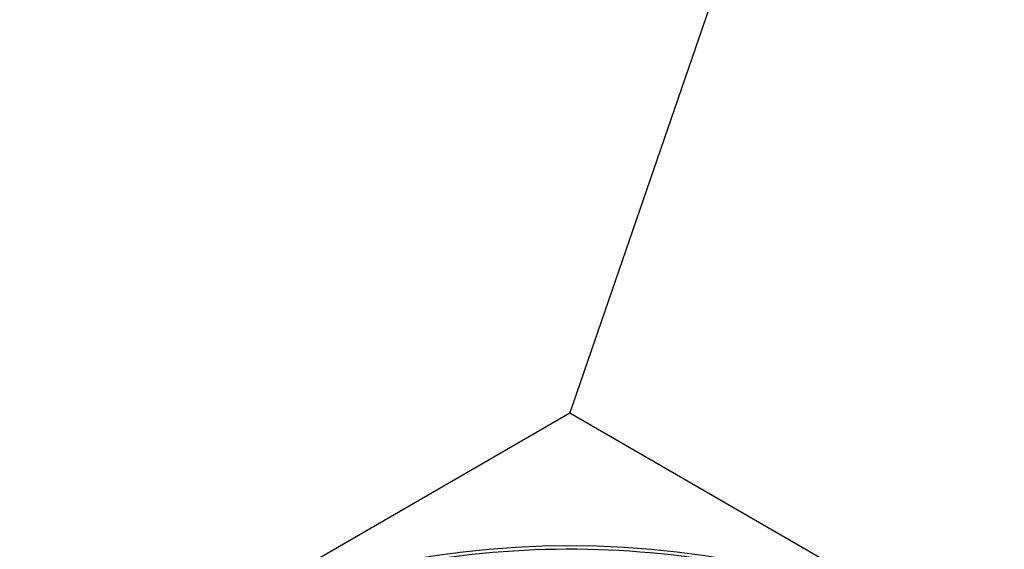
# Model space of a CAD drawing. Header units: millimetres. Extents: x -11430 to 11430, y -300 to 4365.
# Tile 16 of 31: x 2437 to 2507, y 1405 to 1442. Entities that reach past the tile are written whole.
import ezdxf

# ---------------------------------------------------------------- set-up
doc = ezdxf.new("R2010")
doc.units = ezdxf.units.MM
doc.header["$LTSCALE"] = 15
doc.layers.add('_Sichtbarkanten', color=7, linetype='Continuous', lineweight=25)

msp = doc.modelspace()

# ---------------------------------------------------------------- linework, layer by layer
at = {"layer": '_Sichtbarkanten'}
for p, q in [((2556.53, 1649.419), (2475.708, 1414.268)), ((2421.626, 1383.043), (2475.708, 1414.268)), ((2475.708, 1414.268), (2529.784, 1383.047))]:
    msp.add_line(p, q, dxfattribs=at)
msp.add_ellipse((2475.705, 1383.045), major_axis=(37.75, 0), ratio=0.57735, dxfattribs=at)
msp.add_open_spline([(2438.255, 1383.851), (2438.439, 1386.158), (2439.26, 1388.444), (2442.092, 1392.763), (2444.115, 1394.793), (2449.164, 1398.388), (2452.194, 1399.95), (2458.947, 1402.44), (2462.669, 1403.369), (2470.427, 1404.5), (2474.461, 1404.703), (2482.437, 1404.364), (2486.376, 1403.823), (2493.765, 1402.048), (2497.213, 1400.815), (2503.269, 1397.777), (2505.875, 1395.973), (2509.977, 1391.973), (2511.473, 1389.776), (2512.782, 1386.296), (2513.058, 1385.076), (2513.156, 1383.851)], degree=3, knots=[3.889269, 3.889269, 3.889269, 3.889269, 4.205166, 4.205166, 4.524465, 4.524465, 4.845516, 4.845516, 5.166574, 5.166574, 5.487449, 5.487449, 5.808279, 5.808279, 6.129227, 6.129227, 6.450356, 6.450356, 6.770975, 6.770975, 6.938707, 6.938707, 6.938707, 6.938707], dxfattribs=at)

doc.saveas('drawing.dxf')
